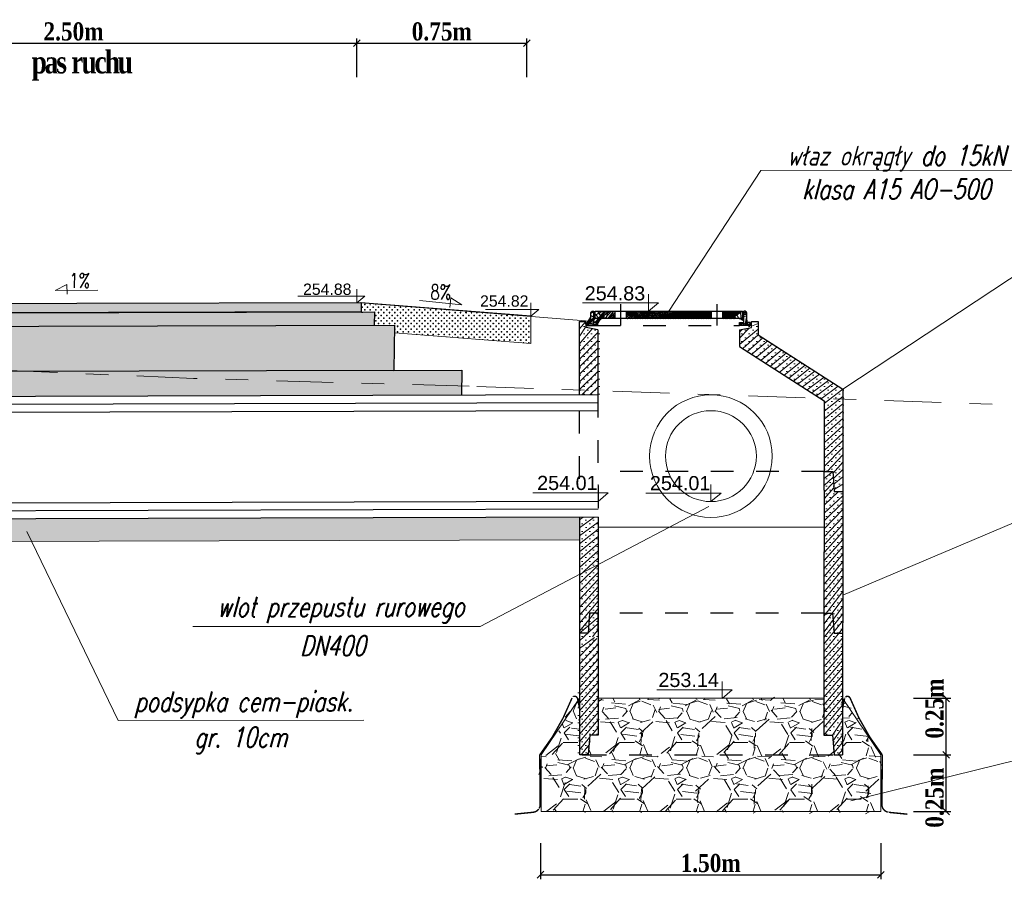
# Model space of a CAD drawing. Header units: metres. Extents: x 7443217.8 to 7443294, y 5637144.8 to 5637207.3.
# Tile 6 of 23: x 7443256.4 to 7443260.8, y 5637177.4 to 5637181.2. Entities that reach past the tile are written whole.
import ezdxf
from ezdxf.enums import TextEntityAlignment as Align

# ---------------------------------------------------------------- set-up
doc = ezdxf.new("R2010")
doc.units = ezdxf.units.M
for name, pattern in [('3', [1, 0.5, -0.5]), ('AUSGEZOGEN', [0]), ('CIĄGŁA', [0]), ('DASHDOT2', [0.5, 0.25, -0.125, 0, -0.125]), ('x-ref - architektura$0$GP_x-ref - instalacje elektryczne$0$x-ref - architektura$0$A-PW-2-202_Rzut piętra$0${ Half Dash }', [0])]:
    doc.linetypes.add(name, pattern=pattern)
doc.layers.get('Defpoints').update_dxf_attribs({"true_color": 0x999999})
for name, color, linetype, lineweight in [('+wymiar', 7, 'Continuous', 9), ('cienko', 7, 'CIĄGŁA', 30), ('F00000', 7, 'AUSGEZOGEN', 13), ('POMOCNICZA', 7, 'Continuous', 13), ('Wymiary', 7, 'Continuous', 15)]:
    doc.layers.add(name, color=color, linetype=linetype, lineweight=lineweight)
for name, color, linetype in [('3_p', 7, 'Continuous'), ('__pp22', 7, 'Continuous'), ('_energetyka', 1, 'Continuous'), ('K_opis zjazdu', 7, 'Continuous'), ('K_oś jezdni', 7, 'Continuous'), ('K_wymiar', 7, 'Continuous')]:
    doc.layers.add(name, color=color, linetype=linetype)
doc.layers.add('opisy', color=7, linetype='Continuous', true_color=0x999999)
doc.styles.add('romans1', font='timesbd.ttf', dxfattribs={"width": 0.85})
doc.styles.add('romans_pochyl', font='romans.shx', dxfattribs={"width": 0.75, "oblique": 15, "height": 0.1})
doc.styles.add('style1', font='romans.shx', dxfattribs={"width": 0.75, "height": 7})
doc.styles.add('style4', font='arial.ttf', dxfattribs={"height": 21})
doc.dimstyles.new('magda 25', dxfattribs={"dimtxt": 0.08, "dimasz": 0.03, "dimexe": 0.02, "dimexo": 0, "dimgap": 0.01, "dimtad": 1, "dimzin": 0, "dimdsep": 46, "dimtxsty": 'romans1', "dimblk": 'OBLIQUE', "dimcen": 0.09, "dimazin": 0, "dimtfac": 1, "dimtmove": 0, "dimatfit": 2, "dimldrblk": 'OBLIQUE', "dimfxl": 0.15, "dimfxlon": 1, "dimtolj": 1, "dimtzin": 0, "dimarcsym": 0})

# ---------------------------------------------------------------- blocks, each defined once
blk = doc.blocks.new('_Oblique')
at = {"color": 0, "linetype": 'ByBlock', "lineweight": -2}
blk.add_line((-0.5, -0.5), (0.5, 0.5), dxfattribs=at)
blk = doc.blocks.new('*D877')
at = {"layer": '+wymiar', "color": 0, "lineweight": -2, "transparency": 16777216}
for p, q in [((7443257.906574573, 5637180.926766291), (7443257.906574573, 5637181.096766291)), ((7443257.906574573, 5637181.076766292), (7443258.656574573, 5637181.076766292)), ((7443258.656574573, 5637180.926766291), (7443258.656574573, 5637181.096766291))]:
    blk.add_line(p, q, dxfattribs=at)
at = {"layer": 'Defpoints', "color": 0, "lineweight": 13, "transparency": 16777216}
for p in [(7443258.656574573, 5637181.076766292), (7443257.906574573, 5637180.295306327), (7443258.656574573, 5637180.295306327)]:
    blk.add_point(p, dxfattribs=at)
at = {"layer": '+wymiar', "color": 0, "lineweight": -2, "transparency": 16777216, "xscale": 0.03, "yscale": 0.03, "zscale": 0.03, "rotation": 180}
blk.add_blockref('_Oblique', (7443257.906574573, 5637181.076766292), dxfattribs=at)
at = {"layer": '+wymiar', "color": 0, "lineweight": -2, "transparency": 16777216, "xscale": 0.03, "yscale": 0.03, "zscale": 0.03}
blk.add_blockref('_Oblique', (7443258.656574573, 5637181.076766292), dxfattribs=at)
at = {"layer": '+wymiar', "color": 0, "transparency": 16777216, "insert": (7443258.281574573, 5637181.12757554), "char_height": 0.08, "attachment_point": 5, "style": 'romans1'}
blk.add_mtext('\\A1;0.75m', dxfattribs=at)
blk = doc.blocks.new('*D880')
at = {"layer": '+wymiar', "color": 0, "lineweight": -2, "transparency": 16777216}
for p, q in [((7443255.406574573, 5637180.926766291), (7443255.406574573, 5637181.096766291)), ((7443255.406574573, 5637181.076766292), (7443257.906574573, 5637181.076766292)), ((7443257.906574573, 5637180.926766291), (7443257.906574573, 5637181.096766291))]:
    blk.add_line(p, q, dxfattribs=at)
at = {"layer": 'Defpoints', "color": 0, "lineweight": 13, "transparency": 16777216}
for p in [(7443257.906574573, 5637181.076766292), (7443255.406574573, 5637180.295306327), (7443257.906574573, 5637180.295306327)]:
    blk.add_point(p, dxfattribs=at)
at = {"layer": '+wymiar', "color": 0, "lineweight": -2, "transparency": 16777216, "xscale": 0.03, "yscale": 0.03, "zscale": 0.03, "rotation": 180}
blk.add_blockref('_Oblique', (7443255.406574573, 5637181.076766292), dxfattribs=at)
at = {"layer": '+wymiar', "color": 0, "lineweight": -2, "transparency": 16777216, "xscale": 0.03, "yscale": 0.03, "zscale": 0.03}
blk.add_blockref('_Oblique', (7443257.906574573, 5637181.076766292), dxfattribs=at)
at = {"layer": '+wymiar', "color": 0, "transparency": 16777216, "insert": (7443256.656574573, 5637181.12757554), "char_height": 0.08, "attachment_point": 5, "style": 'romans1'}
blk.add_mtext('\\A1;2.50m', dxfattribs=at)
blk = doc.blocks.new('właz 500')
at = {"layer": 'K_opis zjazdu', "transparency": 16777216}
h = blk.add_hatch(dxfattribs=at)
h.set_pattern_fill('ANSI32', color=256, scale=0.018)
h.set_pattern_definition([(45, (-7422047.391305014, -5638702.205327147), (-0.004772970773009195, 0.004772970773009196), []), (45, (-7422047.388123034, -5638702.205327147), (-0.004772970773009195, 0.004772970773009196), [])])
h.paths.add_polyline_path([(0.150000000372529, 0), (-0.150000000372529, 0), (-0.150000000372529, -0.02500000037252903), (0.150000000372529, -0.02500000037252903)])
h.paths.add_polyline_path([(-0.1900000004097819, 0), (-0.2600000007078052, 0), (-0.2600000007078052, -0.02500000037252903), (-0.1900000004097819, -0.02500000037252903)])
h.paths.add_polyline_path([(-0.2650000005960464, 0), (-0.2700000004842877, 0, 0.4142135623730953), (-0.275000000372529, -0.004999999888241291), (-0.275000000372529, -0.03500000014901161, -0.4142135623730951), (-0.2800000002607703, -0.0400000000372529), (-0.2850000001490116, -0.0400000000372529, 0.4142135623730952), (-0.2900000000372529, -0.04499999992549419), (-0.2900000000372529, -0.04999999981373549), (-0.25, -0.04999999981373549), (-0.25, -0.0400000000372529), (-0.2650000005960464, -0.0400000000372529)])
h.paths.add_polyline_path([(0.275000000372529, -0.03500000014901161), (0.275000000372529, -0.004999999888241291, 0.4142135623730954), (0.2700000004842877, 0), (0.2650000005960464, 0), (0.2650000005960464, -0.0400000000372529), (0.25, -0.0400000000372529), (0.25, -0.04999999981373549), (0.2900000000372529, -0.04999999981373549), (0.2900000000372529, -0.04499999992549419, 0.4142135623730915), (0.2850000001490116, -0.0400000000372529), (0.2800000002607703, -0.0400000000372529, -0.4142135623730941)])
h.paths.add_polyline_path([(0.2600000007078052, 0), (0.1900000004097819, 0), (0.1900000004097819, -0.02500000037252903), (0.2600000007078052, -0.02500000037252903)])
at = {"layer": 'K_opis zjazdu'}
for points in [[(-0.2900000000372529, -0.04999999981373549), (-0.2900000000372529, -0.04499999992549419, -0.4142135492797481), (-0.2850000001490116, -0.0400000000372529), (-0.2800000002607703, -0.0400000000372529, 0.4142135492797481), (-0.275000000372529, -0.03500000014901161), (-0.275000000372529, -0.004999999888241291, -0.4142135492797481), (-0.2700000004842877, 0), (-0.2650000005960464, 0)], [(0.2900000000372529, -0.04999999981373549), (0.2900000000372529, -0.04499999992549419, 0.4142135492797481), (0.2850000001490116, -0.0400000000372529), (0.2800000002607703, -0.0400000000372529, -0.4142135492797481), (0.275000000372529, -0.03500000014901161), (0.275000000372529, -0.004999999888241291, 0.4142135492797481), (0.2700000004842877, 0), (0.2650000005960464, 0)]]:
    blk.add_lwpolyline(points, format="xyb", dxfattribs=at)
for points in [[(-0.25, -0.04999999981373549), (-0.25, -0.0400000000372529), (-0.2650000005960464, -0.0400000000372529), (-0.2650000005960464, 0)], [(-0.2600000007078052, 0), (0.2600000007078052, 0), (0.2600000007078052, -0.02500000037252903), (-0.2600000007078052, -0.02500000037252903), (-0.2600000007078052, 0)], [(-0.1900000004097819, 0), (-0.1900000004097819, -0.02500000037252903)], [(-0.150000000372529, 0), (-0.150000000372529, -0.02500000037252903)], [(0.150000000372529, 0), (0.150000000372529, -0.02500000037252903)], [(0.1900000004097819, 0), (0.1900000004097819, -0.02500000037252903)], [(0.25, -0.04999999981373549), (0.25, -0.0400000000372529), (0.2650000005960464, -0.0400000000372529), (0.2650000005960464, 0)], [(0.2600000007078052, 0), (0.2600000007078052, -0.02500000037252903)], [(-0.2900000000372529, -0.04999999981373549), (-0.25, -0.04999999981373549)], [(0.2900000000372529, -0.04999999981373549), (0.25, -0.04999999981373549)]]:
    blk.add_lwpolyline(points, dxfattribs=at)
at = {"layer": 'K_opis zjazdu', "linetype": '3', "ltscale": 0.02}
for points in [[(-0.1699999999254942, 0.0250000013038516), (-0.1699999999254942, -0.05000000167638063)], [(0.1699999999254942, 0.0250000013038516), (0.1699999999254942, -0.05000000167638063)]]:
    blk.add_lwpolyline(points, dxfattribs=at)
blk = doc.blocks.new('*D885')
at = {"layer": '+wymiar', "color": 0, "lineweight": -2, "transparency": 16777216}
for p, q in [((7443258.717339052, 5637177.546969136), (7443258.717305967, 5637177.387580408)), ((7443260.218729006, 5637177.54665748), (7443260.218695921, 5637177.387268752)), ((7443258.717310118, 5637177.407580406), (7443260.218700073, 5637177.40726875))]:
    blk.add_line(p, q, dxfattribs=at)
at = {"layer": 'Defpoints', "color": 0, "lineweight": 13, "transparency": 16777216}
for p in [(7443258.717339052, 5637177.546969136), (7443260.218729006, 5637177.54665748), (7443260.218700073, 5637177.40726875)]:
    blk.add_point(p, dxfattribs=at)
at = {"layer": '+wymiar', "color": 0, "lineweight": -2, "transparency": 16777216, "xscale": 0.03, "yscale": 0.03, "zscale": 0.03}
for p, rotation in [((7443258.717310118, 5637177.407580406), 179.9881066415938), ((7443260.218700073, 5637177.40726875), 359.9881066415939)]:
    blk.add_blockref('_Oblique', p, dxfattribs=dict(at, rotation=rotation))
at = {"layer": '+wymiar', "color": 0, "transparency": 16777216, "insert": (7443259.468015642, 5637177.458233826), "char_height": 0.08, "attachment_point": 5, "rotation": 359.98810664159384, "style": 'romans1'}
blk.add_mtext('\\A1;1.50m', dxfattribs=at)
blk = doc.blocks.new('*D886')
at = {"layer": '+wymiar', "color": 0, "lineweight": -2, "transparency": 16777216}
for p, q in [((7443260.362944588, 5637177.936046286), (7443260.527160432, 5637177.936046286)), ((7443260.507160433, 5637177.686046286), (7443260.507160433, 5637177.936046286)), ((7443260.3629447, 5637177.686046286), (7443260.527160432, 5637177.686046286))]:
    blk.add_line(p, q, dxfattribs=at)
at = {"layer": 'Defpoints', "color": 0, "lineweight": 13, "transparency": 16777216}
for p in [(7443260.362944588, 5637177.936046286), (7443260.507160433, 5637177.936046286), (7443260.3629447, 5637177.686046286)]:
    blk.add_point(p, dxfattribs=at)
at = {"layer": '+wymiar', "color": 0, "lineweight": -2, "transparency": 16777216, "xscale": 0.03, "yscale": 0.03, "zscale": 0.03}
for p, rotation in [((7443260.507160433, 5637177.936046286), 90), ((7443260.507160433, 5637177.686046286), 270)]:
    blk.add_blockref('_Oblique', p, dxfattribs=dict(at, rotation=rotation))
at = {"layer": '+wymiar', "color": 0, "transparency": 16777216, "insert": (7443260.456351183, 5637177.74748495), "char_height": 0.08, "attachment_point": 5, "rotation": 90, "style": 'romans1'}
blk.add_mtext('\\A1;0.25m', dxfattribs=at)
blk = doc.blocks.new('*D887')
at = {"layer": '+wymiar', "color": 0, "lineweight": -2, "transparency": 16777216}
for p, q in [((7443260.362944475, 5637178.186046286), (7443260.527160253, 5637178.186046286)), ((7443260.507160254, 5637177.936046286), (7443260.507160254, 5637178.186046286)), ((7443260.362944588, 5637177.936046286), (7443260.527160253, 5637177.936046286))]:
    blk.add_line(p, q, dxfattribs=at)
at = {"layer": 'Defpoints', "color": 0, "lineweight": 13, "transparency": 16777216}
for p in [(7443260.362944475, 5637178.186046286), (7443260.507160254, 5637178.186046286), (7443260.362944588, 5637177.936046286)]:
    blk.add_point(p, dxfattribs=at)
at = {"layer": '+wymiar', "color": 0, "lineweight": -2, "transparency": 16777216, "xscale": 0.03, "yscale": 0.03, "zscale": 0.03}
for p, rotation in [((7443260.507160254, 5637178.186046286), 90), ((7443260.507160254, 5637177.936046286), 270)]:
    blk.add_blockref('_Oblique', p, dxfattribs=dict(at, rotation=rotation))
at = {"layer": '+wymiar', "color": 0, "transparency": 16777216, "insert": (7443260.456351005, 5637178.140837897), "char_height": 0.08, "attachment_point": 5, "rotation": 90, "style": 'romans1'}
blk.add_mtext('\\A1;0.25m', dxfattribs=at)

msp = doc.modelspace()

# ---------------------------------------------------------------- hatches: boundary and pattern name
at = {"layer": '+wymiar', "true_color": 0x636466}
h = msp.add_hatch(dxfattribs=at)
h.set_pattern_fill('GRAVEL', color=251, scale=0.25)
h.set_pattern_definition([(228.012787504, (-1834051.655262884, -1411323.373577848), (-2.000000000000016, -2.250000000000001), [0.033634, -3.329772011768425]), (184.969740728, (-1834051.677762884, -1411323.398577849), (2.999999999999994, 0.2500000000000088), [0.057717, -5.713981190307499]), (132.510447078, (-1834051.735262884, -1411323.403577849), (2.500000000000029, -2.749999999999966), [0.04069700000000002, -4.029008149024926]), (267.273689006, (-1834051.832762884, -1411323.466077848), (0.2500000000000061, 5.000000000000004), [0.0525594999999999, -5.203389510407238]), (292.833654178, (-1834051.835262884, -1411323.518577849), (-1.249999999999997, 3.000000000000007), [0.05153874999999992, -5.102343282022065]), (357.273689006, (-1834051.815262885, -1411323.566077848), (-5.000000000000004, 0.2500000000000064), [0.0525594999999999, -5.203389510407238]), (37.6942404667, (-1834051.762762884, -1411323.568577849), (-3.25, -2.499999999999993), [0.06950724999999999, -6.881212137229]), (72.2553283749, (-1834051.707762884, -1411323.526077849), (1.750000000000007, 5.500000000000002), [0.06562199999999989, -6.496580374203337]), (121.429565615, (-1834051.687762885, -1411323.463577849), (-2.000000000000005, 3.249999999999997), [0.05273750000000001, -5.22101827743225]), (175.236358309, (-1834051.715262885, -1411323.418577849), (2.749999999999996, -0.2500000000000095), [0.060208, -2.950190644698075]), (222.397437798, (-1834051.775262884, -1411323.413577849), (-2.999999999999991, -2.749999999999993), [0.077862, -7.708343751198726]), (138.814074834, (-1834051.585262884, -1411323.468577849), (-1.750000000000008, 1.5), [0.02657524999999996, -2.630961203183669]), (171.46923439, (-1834051.605262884, -1411323.451077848), (3.25, -0.4999999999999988), [0.05055924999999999, -5.005377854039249]), (225, (-1834051.655262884, -1411323.443577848), (-2.775557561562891e-17, -0.2499999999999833), [0.03535525, -0.3181981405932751]), (203.198590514, (-1834051.672762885, -1411323.413577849), (1.249999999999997, 0.4999999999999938), [0.0190395, -1.884903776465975]), (291.801409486, (-1834051.690262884, -1411323.421077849), (-0.249999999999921, 0.7500000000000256), [0.02692575, -1.319365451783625]), (30.96375653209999, (-1834051.680262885, -1411323.446077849), (0.7500000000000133, 0.4999999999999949), [0.04373225, -1.414005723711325]), (161.565051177, (-1834051.642762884, -1411323.423577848), (0.5000000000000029, -0.2499999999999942), [0.03162274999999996, -0.7589466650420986]), (16.389540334, (-1834051.835262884, -1411323.421077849), (2.499999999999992, 0.7500000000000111), [0.0443, -4.38571128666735]), (70.3461759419, (-1834051.792762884, -1411323.408577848), (-1.000000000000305, -2.750000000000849), [0.03716525, -3.67935193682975]), (293.198590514, (-1834051.642762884, -1411323.373577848), (-0.4999999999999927, 1.249999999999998), [0.03807875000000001, -1.865864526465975]), (343.610459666, (-1834051.627762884, -1411323.408577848), (-2.499999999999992, 0.7500000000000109), [0.04429999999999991, -4.385711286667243]), (339.44395478, (-1834051.835262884, -1411323.576077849), (-1.250000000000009, 0.5000000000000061), [0.04271999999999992, -2.093280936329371]), (294.775140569, (-1834051.795262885, -1411323.591077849), (-1.250000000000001, 2.750000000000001), [0.0357945, -3.543660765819]), (66.8014094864, (-1834051.640262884, -1411323.623577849), (0.4999999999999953, 1.249999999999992), [0.03807875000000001, -1.865864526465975]), (17.3540246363, (-1834051.625262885, -1411323.588577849), (-3.249999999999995, -0.9999999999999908), [0.04190775, -4.14885590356]), (69.44395478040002, (-1834051.762762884, -1411323.623577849), (-0.5000000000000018, -1.249999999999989), [0.02135999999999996, -2.114640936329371]), (101.309932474, (-1834051.655262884, -1411323.623577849), (-0.249999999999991, 1.000000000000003), [0.0127475, -1.2620073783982]), (165.963756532, (-1834051.657762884, -1411323.611077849), (0.7499999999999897, -0.2500000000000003), [0.05153875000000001, -0.9792376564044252]), (186.009005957, (-1834051.707762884, -1411323.598577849), (2.500000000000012, 0.2499999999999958), [0.0477625, -4.728480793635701]), (303.690067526, (-1834051.680262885, -1411323.468577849), (-0.2499999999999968, 0.4999999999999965), [0.03605549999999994, -0.8653323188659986]), (353.157226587, (-1834051.660262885, -1411323.498577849), (4.250000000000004, -0.5000000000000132), [0.06294850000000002, -6.231890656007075]), (60.9453959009, (-1834051.597762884, -1411323.506077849), (-0.999999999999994, -1.749999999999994), [0.025739, -2.54816853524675]), (90, (-1834051.585262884, -1411323.483577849), (-0.25, 0.25), [0.015, -0.235]), (120.256437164, (-1834051.712762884, -1411323.591077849), (1.000000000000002, -1.750000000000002), [0.034731, -3.438379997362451]), (48.01278750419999, (-1834051.730262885, -1411323.561077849), (2, 2.249999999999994), [0.067268, -3.296138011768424]), (0, (-1834051.685262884, -1411323.511077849), (0.25, 0.25), [0.065, -0.185]), (325.3048464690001, (-1834051.620262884, -1411323.511077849), (2.500000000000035, -1.749999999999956), [0.03952849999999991, -3.913318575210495]), (254.054604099, (-1834051.587762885, -1411323.533577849), (-0.2500000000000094, -1.000000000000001), [0.0364005, -1.783626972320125]), (207.645975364, (-1834051.597762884, -1411323.568577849), (-4.749999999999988, -2.500000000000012), [0.05926625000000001, -5.867368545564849]), (175.42607874, (-1834051.650262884, -1411323.596077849), (-3.249999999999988, 0.2500000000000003), [0.06269975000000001, -6.207268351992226])])
h.paths.add_polyline_path([(7443260.012127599, 5637177.936046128), (7443260.00522882, 5637178.023546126), (7443259.967728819, 5637178.023546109), (7443259.967728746, 5637178.186140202), (7443258.971728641, 5637178.186059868), (7443258.971728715, 5637178.023545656), (7443258.934228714, 5637178.02354564), (7443258.927330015, 5637177.936045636)], flags=16)
h.paths.add_polyline_path([(7443260.218728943, 5637177.686046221), (7443260.218728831, 5637177.936046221), (7443260.050118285, 5637178.186140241), (7443260.049978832, 5637177.936046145), (7443260.012127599, 5637177.936046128), (7443258.908580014, 5637177.936045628), (7443258.889478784, 5637177.93604562), (7443258.889338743, 5637178.186783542), (7443258.720338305, 5637177.936279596), (7443258.720260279, 5637177.686162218)])
at = {"layer": '__pp22', "true_color": 0xc7c8ca}
h = msp.add_hatch(color=9, dxfattribs=at)
h.dxf.hatch_style = 1
h.paths.add_polyline_path([(7443252.90504612, 5637179.889145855), (7443252.90566033, 5637179.918427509), (7443257.925177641, 5637179.931197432), (7443257.925279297, 5637179.891208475), (7443252.90556203, 5637179.878427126), (7443252.905736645, 5637179.888430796)])
at = {"layer": '__pp22'}
h = msp.add_hatch(color=8, dxfattribs=at)
h.dxf.hatch_style = 1
h.paths.add_polyline_path([(7443252.843920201, 5637179.81824102), (7443252.844950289, 5637179.878272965), (7443257.984492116, 5637179.891359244), (7443257.983427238, 5637179.831370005)])
at = {"layer": 'F00000'}
h = msp.add_hatch(dxfattribs=at)
h.set_pattern_fill('CROSS', color=8, scale=0.0019, angle=90)
h.set_pattern_definition([(90, (9503.601871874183, -8195.226277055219), (-0.012065, 0.012065), [0.0060325, -0.0180975]), (180, (9503.604888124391, -8195.22326080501), (-0.012065, -0.012065), [0.0060325, -0.0180975])])
h.paths.add_polyline_path([(7443258.074758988, 5637179.834201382), (7443257.980884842, 5637179.832322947), (7443257.984794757, 5637179.892399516), (7443257.924934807, 5637179.891202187), (7443257.924794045, 5637179.931196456), (7443258.674275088, 5637179.871237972), (7443258.674275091, 5637179.750854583), (7443258.074761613, 5637179.798815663)])
h = msp.add_hatch(dxfattribs=at)
h.set_pattern_fill('CROSS', color=8, scale=0.0019, angle=91)
h.set_pattern_definition([(90.99999999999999, (109169.2566426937, -137072.1206438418), (-0.01227372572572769, 0.01185259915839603), [0.0060325, -0.0180975]), (181, (109169.2596058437, -137072.1175754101), (-0.01185259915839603, -0.01227372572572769), [0.0060325, -0.0180975])])
h.paths.add_polyline_path([(7443252.747859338, 5637179.616877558), (7443252.75137111, 5637179.818066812), (7443258.073426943, 5637179.831599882), (7443258.069970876, 5637179.632755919), (7443257.901865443, 5637179.631161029), (7443252.901810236, 5637179.618389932)])
h = msp.add_hatch(dxfattribs=at)
h.set_pattern_fill('ANSI33', color=8, scale=0.0081, angle=91)
h.set_pattern_definition([(136, (109169.2566426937, -137072.1206438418), (-0.03572975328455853, -0.03699924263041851), []), (136, (109169.2560079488, -137072.0842793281), (-0.03572975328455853, -0.03699924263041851), [0.0257175, -0.01285875])])
h.paths.add_polyline_path([(7443258.368040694, 5637179.523069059), (7443252.448178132, 5637179.506155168), (7443252.447881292, 5637179.617241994), (7443252.901810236, 5637179.618389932), (7443257.901865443, 5637179.631161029), (7443258.369969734, 5637179.633583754)])
h = msp.add_hatch(dxfattribs=at)
h.set_pattern_fill('ANSI33', color=8, scale=0.0081)
h.set_pattern_definition([(45, (0, 0), (-0.03637003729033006, 0.03637003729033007), []), (45, (0.03637005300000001, 0), (-0.03637003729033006, 0.03637003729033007), [0.0257175, -0.01285875])])
h.paths.add_polyline_path([(7443256.313974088, 5637178.977198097), (7443256.123298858, 5637178.877280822), (7443258.888949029, 5637178.88455476), (7443258.888893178, 5637178.984555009)])
h.paths.add_polyline_path([(7443256.123298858, 5637178.877280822), (7443256.313974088, 5637178.977198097), (7443252.021023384, 5637178.964932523), (7443252.021023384, 5637178.934789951), (7443251.521023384, 5637178.934789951), (7443251.468710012, 5637178.865038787)])
at = {"layer": 'POMOCNICZA', "lineweight": 5}
h = msp.add_hatch(dxfattribs=at)
h.set_pattern_fill('SACNCR', color=256, scale=0.25, style=0)
h.set_pattern_definition([(45, (-1834051.323366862, -1411325.32923084), (-0.01657281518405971, 0.01657281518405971), []), (45, (-1834051.306794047, -1411325.32923084), (-0.01657281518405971, 0.01657281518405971), [0, -0.0234375])])
h.paths.add_polyline_path([(7443259.678003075, 5637179.789598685), (7443259.677914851, 5637179.848606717), (7443259.648641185, 5637179.848545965), (7443259.648406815, 5637179.821442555), (7443259.595642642, 5637179.810999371), (7443259.59575454, 5637179.738452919), (7443259.968728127, 5637179.498674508), (7443259.968728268, 5637179.186046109), (7443260.006228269, 5637179.186046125), (7443260.013127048, 5637179.098546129), (7443260.050978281, 5637179.098546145), (7443260.051229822, 5637179.549657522)])
h.paths.add_polyline_path([(7443258.970684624, 5637179.524790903), (7443258.888240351, 5637179.524555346), (7443258.888059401, 5637179.848545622), (7443258.917649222, 5637179.848545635), (7443258.917883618, 5637179.821442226), (7443258.970647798, 5637179.81099909)])
h = msp.add_hatch(dxfattribs=at)
h.set_pattern_fill('SACNCR', color=256, scale=0.25, style=0)
h.set_pattern_definition([(45, (-1834070.24062698, -1411135.778653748), (-0.01657281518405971, 0.01657281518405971), []), (45, (-1834070.224054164, -1411135.778653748), (-0.01657281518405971, 0.01657281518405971), [0, -0.0234375])])
h.paths.add_polyline_path([(7443260.050627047, 5637179.098546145), (7443260.013127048, 5637179.098546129), (7443260.006228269, 5637179.186046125), (7443259.968728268, 5637179.186046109), (7443259.968728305, 5637179.104796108), (7443259.968605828, 5637179.03818164), (7443260.050594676, 5637179.040492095)])
h.paths.add_polyline_path([(7443260.050594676, 5637179.040492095), (7443259.968605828, 5637179.03818164), (7443259.967728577, 5637178.561046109), (7443260.00557981, 5637178.561046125), (7443260.01247859, 5637178.473546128), (7443260.030482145, 5637178.473546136), (7443260.050283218, 5637178.481926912)])
h.paths.add_polyline_path([(7443260.00557981, 5637178.561046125), (7443259.96807981, 5637178.561046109), (7443259.968079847, 5637178.479796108), (7443259.968054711, 5637178.447123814), (7443260.030482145, 5637178.473546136), (7443260.01247859, 5637178.473546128)])
h.paths.add_polyline_path([(7443260.050278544, 5637178.473546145), (7443260.030482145, 5637178.473546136), (7443259.967728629, 5637178.446985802), (7443259.967728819, 5637178.023546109), (7443260.00522882, 5637178.023546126), (7443260.012127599, 5637177.936046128), (7443260.049978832, 5637177.936046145)])
h = msp.add_hatch(dxfattribs=at)
h.set_pattern_fill('SACNCR', color=256, scale=0.25, style=0)
h.set_pattern_definition([(45, (-1834070.158028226, -1411135.778653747), (-0.01657281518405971, 0.01657281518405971), []), (45, (-1834070.141455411, -1411135.778653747), (-0.01657281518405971, 0.01657281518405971), [0, -0.0234375])])
h.paths.add_polyline_path([(7443258.933877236, 5637178.561045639), (7443258.971377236, 5637178.561045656), (7443258.971377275, 5637178.479795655), (7443258.971402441, 5637178.447123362), (7443258.908974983, 5637178.473545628), (7443258.926978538, 5637178.473545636)])
h.paths.add_polyline_path([(7443258.889178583, 5637178.473545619), (7443258.908974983, 5637178.473545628), (7443258.971728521, 5637178.446985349), (7443258.971728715, 5637178.023545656), (7443258.934228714, 5637178.02354564), (7443258.927330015, 5637177.936045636), (7443258.889478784, 5637177.93604562)])
h.paths.add_polyline_path([(7443258.888893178, 5637178.98455501), (7443258.970948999, 5637178.984789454), (7443258.971728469, 5637178.561045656), (7443258.933877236, 5637178.561045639), (7443258.926978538, 5637178.473545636), (7443258.908974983, 5637178.473545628), (7443258.889173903, 5637178.481926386)])

# ---------------------------------------------------------------- linework, layer by layer
at = {"layer": '+wymiar', "flags": 128}
for points in [[(7443256.763948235, 5637179.987095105), (7443256.576191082, 5637179.984843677), (7443256.627578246, 5637180.010993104), (7443256.627799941, 5637179.968639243)], [(7443257.925177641, 5637179.931197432), (7443252.90566033, 5637179.918427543)], [(7443258.183251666, 5637179.941174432), (7443258.370098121, 5637179.922567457), (7443258.321185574, 5637179.953096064), (7443258.31727334, 5637179.910922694)]]:
    msp.add_lwpolyline(points, dxfattribs=at)
at = {"layer": '+wymiar'}
for points in [[(7443258.971184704, 5637178.941402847), (7443259.968611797, 5637178.941403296)], [(7443258.720260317, 5637177.686279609), (7443258.720338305, 5637177.936279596), (7443258.889026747, 5637178.18632108), (7443258.889026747, 5637178.18632108)], [(7443258.971728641, 5637178.186059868), (7443259.967728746, 5637178.186140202)], [(7443260.218728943, 5637177.686046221), (7443260.218728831, 5637177.936046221), (7443260.050118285, 5637178.186140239), (7443260.050118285, 5637178.186140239)], [(7443258.720260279, 5637177.686162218), (7443260.218728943, 5637177.686046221)]]:
    msp.add_lwpolyline(points, dxfattribs=at)
at = {"color": 7, "lineweight": 15}
for points in [[(7443258.971023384, 5637179.054789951), (7443258.971023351, 5637179.12978995), (7443258.971023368, 5637179.092289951), (7443259.016023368, 5637179.092289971), (7443258.971023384, 5637179.054789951), (7443258.971023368, 5637179.092289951), (7443258.683564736, 5637179.092289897)], [(7443259.468567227, 5637179.053875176), (7443259.468567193, 5637179.128875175), (7443259.46856721, 5637179.091375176), (7443259.51356721, 5637179.091375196), (7443259.468567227, 5637179.053875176), (7443259.46856721, 5637179.091375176), (7443259.181108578, 5637179.091375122)], [(7443259.51792825, 5637178.185563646), (7443259.517928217, 5637178.260563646), (7443259.517928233, 5637178.223063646), (7443259.562928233, 5637178.223063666), (7443259.51792825, 5637178.185563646), (7443259.517928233, 5637178.223063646), (7443259.230469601, 5637178.223063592)]]:
    msp.add_lwpolyline(points, dxfattribs=at)
at = {"layer": '3_p', "color": 92, "linetype": 'DASHDOT2', "lineweight": 9}
msp.add_lwpolyline([(7443265.881633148, 5637179.303663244), (7443258.402217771, 5637179.563107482), (7443257.185792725, 5637179.597326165), (7443255.406574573, 5637179.674419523), (7443254.848077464, 5637179.698619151), (7443253.722724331, 5637179.704995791), (7443252.824387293, 5637179.678472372), (7443247.791890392, 5637179.922995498), (7443247.406574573, 5637179.961251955)], dxfattribs=at)
at = {"layer": 'cienko', "lineweight": 5}
for points in [[(7443257.906533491, 5637179.930831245), (7443257.906533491, 5637179.990831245), (7443257.906533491, 5637179.960831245), (7443257.942533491, 5637179.960831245), (7443257.906533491, 5637179.930831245), (7443257.906533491, 5637179.960831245), (7443257.646560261, 5637179.960831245)], [(7443259.193299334, 5637179.89360398), (7443259.1932993, 5637179.968603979), (7443259.193299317, 5637179.931103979), (7443259.238299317, 5637179.931104), (7443259.193299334, 5637179.89360398), (7443259.193299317, 5637179.931103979), (7443258.902251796, 5637179.931103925)], [(7443258.674275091, 5637179.871237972), (7443258.674275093, 5637179.931237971), (7443258.674275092, 5637179.901237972), (7443258.710275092, 5637179.90123797), (7443258.674275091, 5637179.871237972), (7443258.674275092, 5637179.901237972), (7443258.473995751, 5637179.901237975)], [(7443258.674275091, 5637179.871237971), (7443258.674275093, 5637179.93123797), (7443258.674275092, 5637179.901237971), (7443258.710275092, 5637179.901237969), (7443258.674275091, 5637179.871237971), (7443258.674275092, 5637179.901237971), (7443258.578275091, 5637179.901237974)]]:
    msp.add_lwpolyline(points, dxfattribs=at)
at = {"layer": 'cienko', "flags": 128}
for points in [[(7443257.925177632, 5637179.931197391), (7443252.905660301, 5637179.918438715)], [(7443257.92517764, 5637179.931197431), (7443252.90566033, 5637179.918427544)], [(7443258.674275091, 5637179.871237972), (7443257.924794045, 5637179.931196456)], [(7443257.925177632, 5637179.931197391), (7443257.925279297, 5637179.891208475)], [(7443252.904821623, 5637179.87842528), (7443257.984492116, 5637179.891359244), (7443257.983427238, 5637179.831370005)], [(7443257.925279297, 5637179.891208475), (7443252.90556203, 5637179.878427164)], [(7443258.888059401, 5637179.848545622), (7443258.917649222, 5637179.848545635)], [(7443258.888059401, 5637179.848545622), (7443258.88824035, 5637179.524555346)], [(7443258.970647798, 5637179.81099909), (7443258.917883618, 5637179.821442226), (7443258.917649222, 5637179.848545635)], [(7443259.595642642, 5637179.810999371), (7443259.648406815, 5637179.821442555), (7443259.648641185, 5637179.848545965)], [(7443259.648641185, 5637179.848545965), (7443259.677914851, 5637179.848606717)], [(7443259.677914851, 5637179.848606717), (7443259.678003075, 5637179.789598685)], [(7443252.841387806, 5637179.818236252), (7443258.073426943, 5637179.831599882), (7443258.069970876, 5637179.632755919), (7443252.447881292, 5637179.617241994)], [(7443258.970647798, 5637179.81099909), (7443258.970684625, 5637179.524790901)], [(7443259.595642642, 5637179.810999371), (7443259.59575454, 5637179.738452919)], [(7443259.678003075, 5637179.789598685), (7443260.051229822, 5637179.549657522)], [(7443259.59550138, 5637179.738615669), (7443259.968728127, 5637179.498674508)], [(7443258.069970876, 5637179.632755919), (7443258.369969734, 5637179.633583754)], [(7443258.369969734, 5637179.633583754), (7443258.368040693, 5637179.523069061)], [(7443260.051229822, 5637179.549657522), (7443260.050978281, 5637179.098546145)], [(7443258.969680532, 5637179.524788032), (7443252.021023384, 5637179.504934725)], [(7443259.968728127, 5637179.498674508), (7443259.968728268, 5637179.186046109), (7443260.006228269, 5637179.186046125), (7443260.013127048, 5637179.098546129), (7443260.013127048, 5637179.098546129), (7443260.050627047, 5637179.098546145)], [(7443258.969880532, 5637179.454788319), (7443251.969880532, 5637179.434788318)], [(7443259.968728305, 5637179.104796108), (7443259.968728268, 5637179.186046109), (7443260.006228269, 5637179.186046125), (7443260.013127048, 5637179.098546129), (7443260.013127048, 5637179.098546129), (7443260.050627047, 5637179.098546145)], [(7443259.968728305, 5637179.104796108), (7443259.967728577, 5637178.561046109)], [(7443260.050627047, 5637179.098546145), (7443260.049978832, 5637177.936046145)], [(7443258.971023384, 5637179.054789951), (7443251.971023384, 5637179.034789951)], [(7443258.971223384, 5637178.984790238), (7443252.022444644, 5637178.964936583)], [(7443258.888893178, 5637178.984555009), (7443258.889478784, 5637177.93604562)], [(7443258.97124875, 5637178.98479031), (7443258.971728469, 5637178.561045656)], [(7443258.971377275, 5637178.479795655), (7443258.971377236, 5637178.561045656), (7443258.933877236, 5637178.561045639), (7443258.926978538, 5637178.473545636), (7443258.926978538, 5637178.473545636), (7443258.889478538, 5637178.473545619)], [(7443258.971728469, 5637178.561045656), (7443258.971728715, 5637178.023545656), (7443258.934228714, 5637178.02354564), (7443258.927330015, 5637177.936045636), (7443258.927330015, 5637177.936045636), (7443258.889830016, 5637177.93604562)], [(7443259.967728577, 5637178.561046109), (7443259.967728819, 5637178.023546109), (7443260.00522882, 5637178.023546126), (7443260.012127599, 5637177.936046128), (7443260.012127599, 5637177.936046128), (7443260.0496276, 5637177.936046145)], [(7443259.968079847, 5637178.479796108), (7443259.96807981, 5637178.561046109), (7443260.00557981, 5637178.561046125), (7443260.01247859, 5637178.473546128), (7443260.01247859, 5637178.473546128), (7443260.04997859, 5637178.473546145)]]:
    msp.add_lwpolyline(points, dxfattribs=at)
at = {"layer": 'cienko', "linetype": 'x-ref - architektura$0$GP_x-ref - instalacje elektryczne$0$x-ref - architektura$0$A-PW-2-202_Rzut piętra$0${ Half Dash }', "ltscale": 0.02, "flags": 128}
for points in [[(7443258.969780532, 5637179.489788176), (7443252.021023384, 5637179.469934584)], [(7443258.971123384, 5637179.019790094), (7443252.021023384, 5637178.999932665)]]:
    msp.add_lwpolyline(points, dxfattribs=at)
at = {"layer": 'F00000', "flags": 128}
for points in [[(7443257.924794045, 5637179.931196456), (7443258.970451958, 5637179.847543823)], [(7443258.074761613, 5637179.798815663), (7443258.674275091, 5637179.750854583), (7443258.674275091, 5637179.871237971)]]:
    msp.add_lwpolyline(points, dxfattribs=at)
at = {"layer": 'K_oś jezdni', "linetype": '3', "ltscale": 0.05}
for points in [[(7443258.970645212, 5637179.83110388), (7443259.595645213, 5637179.831104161)], [(7443258.969680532, 5637179.524788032), (7443258.971223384, 5637178.984790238)], [(7443258.887461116, 5637179.454552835), (7443258.888603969, 5637179.054554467)], [(7443259.968728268, 5637179.186046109), (7443258.97072821, 5637179.186056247)], [(7443259.967728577, 5637178.561046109), (7443258.971728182, 5637178.561201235)], [(7443258.908580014, 5637177.936045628), (7443260.012127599, 5637177.936046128)]]:
    msp.add_lwpolyline(points, dxfattribs=at)
at = {"layer": 'K_oś jezdni', "color": 86, "linetype": '3', "ltscale": 0.05, "true_color": 0x1a6600, "const_width": 0.00625}
for points in [[(7443258.888413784, 5637178.143076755, 0.02648351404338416), (7443258.880080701, 5637178.185820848, 0.7312047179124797), (7443258.856160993, 5637178.187319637, -0.07320502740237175), (7443258.71373912, 5637177.936716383), (7443258.715500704, 5637177.71692375, -0.1326597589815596), (7443258.71104241, 5637177.699874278, -0.2425815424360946), (7443258.685057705, 5637177.683024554, -2.921695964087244e-08), (7443258.603518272, 5637177.674899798, -116.3369829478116)], [(7443260.050717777, 5637178.142895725, -0.02648351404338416), (7443260.059064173, 5637178.185637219, -0.7312047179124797), (7443260.082984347, 5637178.187128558, 0.07320502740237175), (7443260.22532815, 5637177.936480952), (7443260.223498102, 5637177.716688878, 0.1326597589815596), (7443260.227951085, 5637177.699638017, 0.2425815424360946), (7443260.253930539, 5637177.682780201, 2.921695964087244e-08), (7443260.335467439, 5637177.674630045, 116.3369829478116)]]:
    msp.add_lwpolyline(points, format="xyb", dxfattribs=at)
at = {"layer": 'K_wymiar', "lineweight": 13, "flags": 128}
msp.add_lwpolyline([(7443251.521023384, 5637178.934789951), (7443251.468710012, 5637178.865038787), (7443258.888949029, 5637178.88455476)], dxfattribs=at)
at = {"layer": 'K_wymiar', "lineweight": 13}
for radius in [0.2704570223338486, 0.2004570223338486]:
    msp.add_circle((7443259.468935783, 5637179.25433186), radius, dxfattribs=at)
at = {"layer": 'opisy', "color": 0, "linetype": 'Continuous', "lineweight": 5}
for p, q in [((7443259.283145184, 5637179.893604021), (7443259.689123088, 5637180.515274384)), ((7443260.860269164, 5637180.51640577), (7443259.689123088, 5637180.515274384)), ((7443260.051229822, 5637179.549657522), (7443260.860356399, 5637180.084387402)), ((7443258.450271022, 5637178.503362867), (7443259.460233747, 5637179.032601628)), ((7443260.050371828, 5637178.640840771), (7443260.804202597, 5637178.959898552)), ((7443256.450511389, 5637178.921444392), (7443256.853933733, 5637178.088612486)), ((7443258.449075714, 5637178.503361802), (7443257.183524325, 5637178.502658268)), ((7443257.937275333, 5637178.089316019), (7443256.853933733, 5637178.088612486)), ((7443260.086160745, 5637177.733299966), (7443260.816029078, 5637177.913196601))]:
    msp.add_line(p, q, dxfattribs=at)

# ---------------------------------------------------------------- block references
at = {"layer": '_energetyka', "xscale": 1.25, "yscale": 1.25, "zscale": 1.25, "rotation": 2.57869551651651e-05}
msp.add_blockref('właz 500', (7443259.283145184, 5637179.893604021), dxfattribs=at)

# ---------------------------------------------------------------- texts
at = {"layer": '+wymiar', "lineweight": 13, "char_height": 0.08750000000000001, "attachment_point": 5, "rotation": 0.06820291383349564, "style": 'romans_pochyl'}
for s, insert in [('właz okrągły do 15kN', (7443260.286323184, 5637180.567121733)), ('klasa A15 AO-500', (7443260.286453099, 5637180.432639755)), ('wlot przepustu rurowego', (7443257.836049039, 5637178.57552728)), ('DN400', (7443257.800161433, 5637178.417907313)), ('podsypka cem-piask.', (7443257.407205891, 5637178.157250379))]:
    msp.add_mtext(s, dxfattribs=dict(at, insert=insert))
at = {"layer": '+wymiar', "lineweight": 13, "insert": (7443257.371318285, 5637177.999630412), "char_height": 0.08750000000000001, "width": 0.5450106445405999, "attachment_point": 5, "rotation": 0.06820291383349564, "style": 'romans_pochyl'}
msp.add_mtext(' gr. 10cm', dxfattribs=at)
at = {"lineweight": 15, "style": 'style1', "width": 0.75}
msp.add_text('1%%%', height=0.065, rotation=359.0000000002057, dxfattribs=at).set_placement((7443256.729509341, 5637180.028567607), align=Align.MIDDLE_RIGHT)
at = {"color": 7, "style": 'style4'}
msp.add_text('254.88', height=0.05, dxfattribs=at).set_placement((7443257.669222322, 5637179.96584492))
at = {"lineweight": 15, "style": 'style1', "width": 0.75}
msp.add_text('8%%%', height=0.065, dxfattribs=at).set_placement((7443258.322748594, 5637179.978553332), align=Align.MIDDLE_RIGHT)
at = {"color": 7, "style": 'style4'}
for s, height, rotation, p in [('254.83', 0.0625, 2.578695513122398e-05, (7443258.912054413, 5637179.941675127)), ('254.82', 0.05, 359.9999982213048, (7443258.450266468, 5637179.913740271)), ('254.01', 0.0625, 2.578695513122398e-05, (7443258.702059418, 5637179.104921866)), ('254.01', 0.0625, 2.578695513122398e-05, (7443259.19960326, 5637179.104007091)), ('253.14', 0.0625, 2.578695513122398e-05, (7443259.237154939, 5637178.235695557))]:
    msp.add_text(s, height=height, rotation=rotation, dxfattribs=at).set_placement(p)
at = {"layer": 'Wymiary', "ltscale": 0.2, "insert": (7443256.690309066, 5637180.976933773), "char_height": 0.1, "attachment_point": 5, "style": 'romans1'}
msp.add_mtext('\\A1;{\\W0.8;\\T0.85;pas ruchu}', dxfattribs=at)

# ---------------------------------------------------------------- dimensions: what is measured, and where the dimension line sits
at = {"layer": '+wymiar'}
for p1, p2, distance, picture, middle in [((7443255.406574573, 5637180.295306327), (7443257.906574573, 5637180.295306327), 0.7814599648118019, '*D880', (7443256.656574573, 5637181.12757554)), ((7443257.906574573, 5637180.295306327), (7443258.656574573, 5637180.295306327), 0.7814599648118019, '*D877', (7443258.281574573, 5637181.12757554)), ((7443258.717339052, 5637177.546969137), (7443260.218729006, 5637177.546657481), -0.13938873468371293, '*D885', (7443259.468015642, 5637177.458233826))]:
    dim = msp.add_aligned_dim(p1=p1, p2=p2, distance=distance, dimstyle='magda 25', override={"dimpost": 'm'}, dxfattribs=at)
    dim.commit()
    dim.dimension.update_dxf_attribs({"geometry": picture, "text_midpoint": middle})
for base, p1, p2, angle, picture, middle in [((7443260.507160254, 5637178.186046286), (7443260.362944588, 5637177.936046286), (7443260.362944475, 5637178.186046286), 90.0000258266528, '*D887', (7443260.507160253, 5637178.140837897)), ((7443260.507160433, 5637177.936046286), (7443260.3629447, 5637177.686046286), (7443260.362944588, 5637177.936046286), 90.00002561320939, '*D886', (7443260.507160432, 5637177.74748495))]:
    dim = msp.add_linear_dim(base=base, p1=p1, p2=p2, angle=angle, dimstyle='magda 25', override={"dimpost": 'm'}, dxfattribs=at)
    dim.commit()
    dim.dimension.update_dxf_attribs({"geometry": picture, "text_midpoint": middle, "dimtype": 161})

doc.saveas('drawing.dxf')
